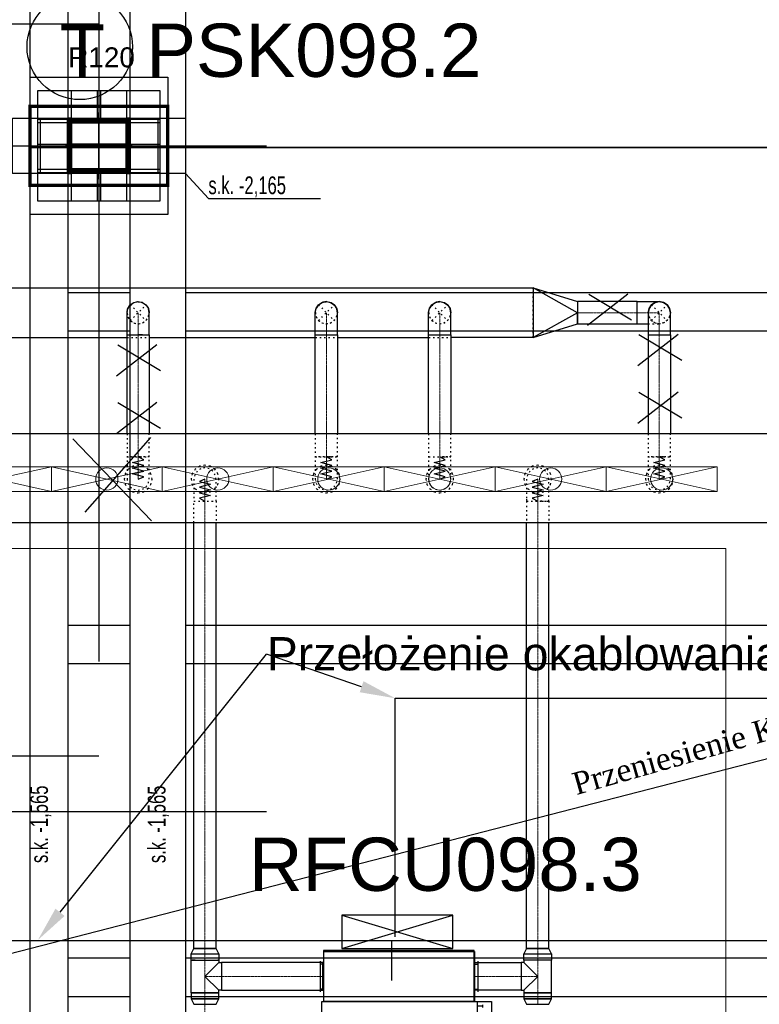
# Model space of a CAD drawing. Header units: centimetres. Extents: x -149939 to 48626, y -46000 to 152985.
# Tile 70 of 256: x -47254 to -40589, y 45261 to 54138. Entities that reach past the tile are written whole.
import ezdxf
from ezdxf import colors
from ezdxf.entities.mleader import LeaderData, LeaderLine
from ezdxf.math import Vec2, Vec3

# ---------------------------------------------------------------- set-up
doc = ezdxf.new("R2010")
doc.units = ezdxf.units.CM
doc.header["$LTSCALE"] = 50
doc.header["$PDMODE"] = 35
doc.header["$PDSIZE"] = 0.1
for name, pattern in [('CADVENT_CENTERLINE', [9.9, 7.4, -1, 0.5, -1]), ('CADVENT_HIDDEN', [0.8, 0.25, -0.55]), ('Kondygnacja  -0_5$0$HIDDEN', [9.525, 6.35, -3.175]), ('Kondygnacja  -0_5$0$HIDDEN2', [4.7625, 3.175, -1.5875]), ('Osie rzutów$0$DASHDOT2', [12.7, 6.35, -3.175, 0, -3.175])]:
    doc.linetypes.add(name, pattern=pattern)
doc.layers.get('0').update_dxf_attribs({"color": 8})
doc.layers.get('DEFPOINTS').update_dxf_attribs({"color": 8})
for name, color, linetype in [('01-103-Went PP_poziom-0_5$0$L_Nawiew', 7, 'Continuous'), ('bgde-nawiewDETAILS', 1, 'Continuous'), ('bgde-nawiewEXP', 7, 'Continuous'), ('bgde-nawiewHIDDEN', 250, 'Continuous'), ('bgde-wywiewSOL', 5, 'Continuous'), ('IS_zmiany 2024', 1, 'Continuous'), ('Kondygnacja  -0_5$0$ARCH_GK', 8, 'Continuous'), ('Kondygnacja  -0_5$0$ARCH_INFO_ODPORNOŚĆ OGNIOWA', 8, 'Continuous'), ('Kondygnacja  -0_5$0$ARCH_KONSTR_POWYŻEJ RZUTU', 8, 'Kondygnacja  -0_5$0$HIDDEN'), ('Kondygnacja  -0_5$0$ARCH_KONSTR_POWYŻEJ RZUTU_IST', 8, 'Kondygnacja  -0_5$0$HIDDEN2'), ('Kondygnacja  -0_5$0$ARCH_KONSTRUKCJA_NIEWIDOCZNA', 8, 'Continuous'), ('Kondygnacja  -0_5$0$ARCH_OKŁADZINA', 8, 'Continuous'), ('Kondygnacja  -0_5$0$ARCH_SŁUPY', 8, 'Continuous'), ('Osie rzutów$0$ARCH_INFO_OSIE_IST', 8, 'Osie rzutów$0$DASHDOT2'), ('Osie rzutów$0$ARCH_INFO_OSIE_OPISY_IST', 8, 'Continuous')]:
    doc.layers.add(name, color=color, linetype=linetype)
for name, color, linetype, lineweight in [('bgde-nawiewCEN', 7, 'Continuous', 13), ('bgde_nawiewnik', 11, 'Continuous', 5), ('Kondygnacja  -0_5$0$ARCH_INFO_WYMIARY', 8, 'Continuous', 9), ('RFCU', 6, 'Continuous', 30)]:
    doc.layers.add(name, color=color, linetype=linetype, lineweight=lineweight)
doc.styles.add('Arial', font='ARIAL.TTF')
doc.styles.add('Kondygnacja  -0_5$0$Arial', font='ARIAL.TTF')
doc.styles.add('Kondygnacja  -0_5$0$BIKTS', font='bikromsw.shx', dxfattribs={"width": 0.8})
doc.styles.add('Kondygnacja  -0_5$0$Romans', font='Romans.shx', dxfattribs={"width": 0.7})
doc.dimstyles.new('Kondygnacja  -0_5$0$Wymiary 1-100', dxfattribs={"dimtxt": 12, "dimasz": 10, "dimexe": 5, "dimexo": 0, "dimgap": 4, "dimtad": 1, "dimrnd": 0.5, "dimzin": 12, "dimdsep": 46, "dimtxsty": 'Kondygnacja  -0_5$0$Romans', "dimblk": 'Kondygnacja  -0_5$0$_Oblique', "dimcen": 10, "dimdle": 10, "dimclrt": 55, "dimazin": 0, "dimtfac": 1, "dimtmove": 1, "dimatfit": 3, "dimfxl": 8, "dimfxlon": 1, "dimtolj": 1, "dimtzin": 0, "dimarcsym": 0})
pattern_1 = [(45, (-1133.3117, -3177.9858), (-0.6735192, 0.6735192), [])]

# ---------------------------------------------------------------- blocks, each defined once
blk = doc.blocks.new('Osie rzutów')
at = {"layer": 'Osie rzutów$0$ARCH_INFO_OSIE_IST', "ltscale": 10}
for p, q in [((7460, 12510), (7460, 4623.26)), ((7460, 9770), (7460, 9830)), ((4436.04, 9800), (15156.54, 9800)), ((7490, 9800), (7430, 9800)), ((4436.04, 9200), (15156.54, 9200))]:
    blk.add_line(p, q, dxfattribs=at)
blk = doc.blocks.new('Kondygnacja  -0_5$0$_Oblique')
at = {"color": 0, "linetype": 'ByBlock', "lineweight": -2}
blk.add_line((-0.5, -0.5), (0.5, 0.5), dxfattribs=at)
blk = doc.blocks.new('*D147')
at = {"layer": 'DEFPOINTS', "color": 0}
for p in [(5845, 52950), (6165.9, 52950), (-62690, 50660)]:
    blk.add_point(p, dxfattribs=at)
at = {"layer": 'Kondygnacja  -0_5$0$ARCH_INFO_WYMIARY', "color": 0, "lineweight": -2}
for p, q in [((6157.9, 52950), (6170.9, 52950)), ((6165.9, 50650), (6165.9, 52960)), ((6157.9, 50660), (6170.9, 50660))]:
    blk.add_line(p, q, dxfattribs=at)
at = {"layer": 'Kondygnacja  -0_5$0$ARCH_INFO_WYMIARY', "color": 0, "linetype": 'ByBlock', "lineweight": -2, "xscale": 10, "yscale": 10, "zscale": 10}
for p, rotation in [((6165.9, 52950), 90), ((6165.9, 50660), 270)]:
    blk.add_blockref('Kondygnacja  -0_5$0$_Oblique', p, dxfattribs=dict(at, rotation=rotation))
at = {"layer": 'Kondygnacja  -0_5$0$ARCH_INFO_WYMIARY', "color": 55, "insert": (6155.9, 51805), "char_height": 12, "attachment_point": 5, "rotation": 90, "style": 'Kondygnacja  -0_5$0$Romans'}
blk.add_mtext('\\A1;2290', dxfattribs=at)
blk = doc.blocks.new('*D148')
at = {"layer": 'DEFPOINTS', "color": 0}
for p in [(-59190, 47690), (5862.4, 47690), (6190, 43700)]:
    blk.add_point(p, dxfattribs=at)
at = {"layer": 'Kondygnacja  -0_5$0$ARCH_INFO_WYMIARY', "color": 0, "lineweight": -2}
for p, q in [((5854.4, 47690), (5867.4, 47690)), ((5862.4, 43690), (5862.4, 47700)), ((5870.4, 43700), (5857.4, 43700))]:
    blk.add_line(p, q, dxfattribs=at)
at = {"layer": 'Kondygnacja  -0_5$0$ARCH_INFO_WYMIARY', "color": 0, "linetype": 'ByBlock', "lineweight": -2, "xscale": 10, "yscale": 10, "zscale": 10}
for p, rotation in [((5862.4, 47690), 90), ((5862.4, 43700), 270)]:
    blk.add_blockref('Kondygnacja  -0_5$0$_Oblique', p, dxfattribs=dict(at, rotation=rotation))
at = {"layer": 'Kondygnacja  -0_5$0$ARCH_INFO_WYMIARY', "color": 55, "insert": (5852.4, 45695), "char_height": 12, "attachment_point": 5, "rotation": 90, "style": 'Kondygnacja  -0_5$0$Romans'}
blk.add_mtext('\\A1;3990', dxfattribs=at)
blk = doc.blocks.new('Kondygnacja  -0_5$0$słup_prostokąt')
at = {"layer": 'Kondygnacja  -0_5$0$ARCH_SŁUPY', "lineweight": 40}
h = blk.add_hatch(dxfattribs=at)
h.set_pattern_fill('ANSI31', color=256, scale=0.3, style=0)
h.set_pattern_definition(pattern_1)
h.paths.add_polyline_path([(36, 34), (39, 34), (39, 84), (36, 84)])
h = blk.add_hatch(dxfattribs=at)
h.set_pattern_fill('ANSI31', color=256, scale=0.3, style=0)
h.set_pattern_definition(pattern_1)
h.paths.add_polyline_path([(89, 80), (89, 83), (39, 83), (39, 80)])
h = blk.add_hatch(dxfattribs=at)
h.set_pattern_fill('ANSI31', color=256, scale=0.3, style=0)
h.set_pattern_definition(pattern_1)
h.paths.add_polyline_path([(89, 34), (92, 34), (92, 84), (89, 84)])
h = blk.add_hatch(dxfattribs=at)
h.set_pattern_fill('ANSI31', color=256, scale=0.3, style=0)
h.set_pattern_definition(pattern_1)
h.paths.add_polyline_path([(89, 57.5), (89, 60.5), (39, 60.5), (39, 57.5)])
h = blk.add_hatch(dxfattribs=at)
h.set_pattern_fill('ANSI31', color=256, scale=0.3, style=0)
h.set_pattern_definition(pattern_1)
h.paths.add_polyline_path([(89, 35), (89, 38), (39, 38), (39, 35)])
at = {"layer": 'Kondygnacja  -0_5$0$ARCH_KONSTRUKCJA_NIEWIDOCZNA'}
blk.add_lwpolyline([(119, 109), (119, 9), (9, 9), (9, 109)], close=True, dxfattribs=at)
for points in [[(36, 109), (36, 84)], [(39, 109), (39, 84)], [(62.5, 109), (62.5, 83)], [(65.5, 109), (65.5, 83)], [(89, 109), (89, 84)], [(92, 109), (92, 84)], [(9, 83), (36, 83)], [(9, 80), (36, 80)], [(92, 83), (119, 83)], [(92, 80), (119, 80)], [(9, 60.5), (36, 60.5)], [(9, 57.5), (36, 57.5)], [(92, 60.5), (119, 60.5)], [(92, 57.5), (119, 57.5)], [(9, 38), (36, 38)], [(92, 38), (119, 38)], [(9, 35), (36, 35)], [(36, 34), (36, 9)], [(39, 34), (39, 9)], [(62.5, 35), (62.5, 9)], [(65.49, 35), (65.49, 9)], [(89, 34), (89, 9)], [(92, 35), (119, 35)], [(92, 34), (92, 9)]]:
    blk.add_lwpolyline(points, dxfattribs=at)
at = {"layer": 'Kondygnacja  -0_5$0$ARCH_OKŁADZINA'}
blk.add_lwpolyline([(2, 121), (126, 121), (126, -3), (2, -3)], close=True, dxfattribs=at)
at = {"layer": 'Kondygnacja  -0_5$0$ARCH_SŁUPY', "lineweight": 40}
for p, q in [((39, 60.5), (89, 60.5)), ((89, 57.5), (39, 57.5))]:
    blk.add_line(p, q, dxfattribs=at)
at = {"layer": 'Kondygnacja  -0_5$0$ARCH_SŁUPY', "lineweight": 30, "const_width": 3}
blk.add_lwpolyline([(2, 94.5), (126, 94.5), (126, 23.5), (2, 23.5)], close=True, dxfattribs=at)
at = {"layer": 'Kondygnacja  -0_5$0$ARCH_SŁUPY', "lineweight": 40}
for points in [[(36, 84), (39, 84), (39, 34), (36, 34)], [(89, 84), (92, 84), (92, 34), (89, 34)]]:
    blk.add_lwpolyline(points, close=True, dxfattribs=at)
for points in [[(89, 83), (39, 83)], [(39, 80), (89, 80)], [(89, 38), (39, 38)], [(39, 35), (89, 35)]]:
    blk.add_lwpolyline(points, dxfattribs=at)
blk = doc.blocks.new('Kondygnacja  -0_5$0$konstrukcja istniejąca -0.5')
at = {"layer": 'Kondygnacja  -0_5$0$ARCH_KONSTR_POWYŻEJ RZUTU_IST', "ltscale": 10}
for p, q in [((7432, 10975), (7432, 9825)), ((7432, 9775), (7432, 8625))]:
    blk.add_line(p, q, dxfattribs=at)
for points in [[(7488, 10975), (7488, 9825)], [(7538, 10975), (7538, 9825)], [(7538, 9775), (7382, 9775), (7382, 9825), (7538, 9825), (7538, 9775)], [(7488, 9775), (7488, 8625)], [(7538, 9775), (7538, 8625)], [(7432, 9367.89), (7488, 9367.89)], [(7538, 9367.89), (8582, 9367.89)], [(7488, 9332.89), (7432, 9332.89)], [(8582, 9332.89), (7538, 9332.89)], [(7432, 9067.89), (7488, 9067.89)], [(7538, 9067.89), (8582, 9067.89)], [(7488, 9032.89), (7432, 9032.89)], [(8582, 9032.89), (7538, 9032.89)]]:
    blk.add_lwpolyline(points, dxfattribs=at)
at = {"layer": 'Kondygnacja  -0_5$0$ARCH_KONSTR_POWYŻEJ RZUTU_IST', "ltscale": 10, "elevation": 0}
for points in [[(7407, 9825), (7407, 9775)], [(7513, 9825), (7513, 9775)], [(7432, 9667.89), (7488, 9667.89)], [(7538, 9667.89), (8582, 9667.89)], [(7488, 9632.89), (7432, 9632.89)], [(8582, 9632.89), (7538, 9632.89)]]:
    blk.add_lwpolyline(points, dxfattribs=at)
at = {"layer": 'Kondygnacja  -0_5$0$ARCH_KONSTR_POWYŻEJ RZUTU_IST'}
blk.add_lwpolyline([(7538, 9775), (7558.69, 9752.53), (7659.84, 9752.53)], dxfattribs=at)
at = {"layer": 'Kondygnacja  -0_5$0$ARCH_KONSTR_POWYŻEJ RZUTU_IST', "style": 'Kondygnacja  -0_5$0$BIKTS', "width": 0.7}
blk.add_text('s.k. -2,165', height=16, dxfattribs=at).set_placement((7558.69, 9756.46))
for p in [(7414.08, 9153.39), (7520.08, 9153.39)]:
    blk.add_text('s.k. -1,565', height=16, rotation=90, dxfattribs=at).set_placement(p)
blk = doc.blocks.new('A$C5B3E7367')
at = {"layer": '01-103-Went PP_poziom-0_5$0$L_Nawiew'}
h = blk.add_hatch(color=256, dxfattribs=at)
h.paths.add_polyline_path([(215, 704), (215, 674), (331.7, 674), (331.7, 612.1), (445.9, 689), (331.7, 765.9), (331.7, 704)])
h.paths.add_polyline_path([(48.3, 704), (48.3, 674), (215, 674), (215, 704)])
for p, q in [((215, 1525), (165, 1525)), ((165, 1525), (165, 1505)), ((215, 1400), (215, 1530)), ((545, 1530), (215, 1530)), ((215, 1530), (215, 1515)), ((545, 1400), (545, 1530)), ((165, 1505), (215, 1505)), ((243.8, 1452), (268.8, 1452)), ((256.2, 1452), (256.2, 1400)), ((326.2, 1452), (351.2, 1452)), ((338.8, 1452), (338.8, 1400)), ((408.8, 1452), (433.8, 1452)), ((421.2, 1452), (421.2, 1400)), ((491.2, 1452), (516.2, 1452)), ((503.8, 1452), (503.8, 1400)), ((0, 1378), (215, 1378)), ((0, 0), (0, 1378)), ((545, 1400), (215, 1400)), ((215, 1400), (215, 1378)), ((215, 1378), (215, 0)), ((545, 0), (545, 1400)), ((445.9, 689), (331.7, 765.9)), ((331.7, 704), (331.7, 765.9)), ((48.3, 704), (331.7, 704)), ((48.3, 704), (48.3, 674)), ((48.3, 674), (331.7, 674)), ((445.9, 689), (331.7, 612.1)), ((331.7, 612.1), (331.7, 674)), ((215, 0), (0, 0)), ((215, 0), (545, 0))]:
    blk.add_line(p, q, dxfattribs=at)
blk = doc.blocks.new('A$C53CA46B8')
at = {"layer": 'bgde-wywiewSOL'}
for p, q in [((200.4, 481.1), (-249.6, 481.1)), ((-249.6, 481.1), (-249.6, -878.9)), ((112.9, 511.1), (-162.1, 511.1)), ((-137.1, 481.1), (-137.1, 511.1)), ((87.9, 481.1), (87.9, 511.1)), ((200.4, 481.1), (200.4, -878.9)), ((200.4, -878.9), (-249.6, -878.9)), ((-137.1, -878.9), (-137.1, -908.9)), ((87.9, -878.9), (87.9, -908.9)), ((112.9, -908.9), (-162.1, -908.9))]:
    blk.add_line(p, q, dxfattribs=at)
at = {"layer": '01-103-Went PP_poziom-0_5$0$L_Nawiew'}
blk.add_blockref('A$C5B3E7367', (-794.6, -893.9), dxfattribs=at)
blk = doc.blocks.new('A$C066D7839')
at = {"layer": 'bgde_nawiewnik', "color": 7}
for p, q in [((-50, -11.15), (-50, 11.15)), ((-50, 11.15), (50, 11.15)), ((-50, -11.15), (50, 11.15)), ((50, -11.15), (-50, 11.15)), ((50, 11.15), (50, -11.15)), ((50, -11.15), (-50, -11.15))]:
    blk.add_line(p, q, dxfattribs=at)
blk.add_circle((0, 0), 10, dxfattribs=at)

msp = doc.modelspace()

# ---------------------------------------------------------------- linework, layer by layer
at = {"layer": 'bgde-nawiewCEN', "linetype": 'CADVENT_CENTERLINE', "ltscale": 0.06}
for p, q in [((-46186.383, 51295.952), (-46186.383, 51495.952)), ((-44490.031, 51295.952), (-44490.031, 51495.952)), ((-43468.407, 51295.952), (-43468.407, 51495.952)), ((-42226.9, 51495.952), (-41690.031, 51495.952)), ((-41690.031, 51495.952), (-41490.031, 51495.952)), ((-41490.031, 51295.952), (-41490.031, 51495.952)), ((-46186.383, 51295.952), (-46186.383, 50196.041)), ((-44490.031, 51295.952), (-44490.031, 50196.041)), ((-43468.407, 51295.952), (-43468.407, 50196.041)), ((-41490.031, 51295.952), (-41490.031, 50196.041)), ((-46186.383, 50196.041), (-46186.383, 50177.345)), ((-46186.383, 50177.345), (-46186.383, 50126.234)), ((-44490.031, 50196.041), (-44490.031, 50177.345)), ((-44490.031, 50177.345), (-44490.031, 50126.234)), ((-43468.407, 50196.041), (-43468.407, 50177.345)), ((-43468.407, 50177.345), (-43468.407, 50126.234)), ((-41490.031, 50196.041), (-41490.031, 50177.345)), ((-41490.031, 50177.345), (-41490.031, 50126.234)), ((-46186.383, 50126.234), (-46186.383, 50098.441)), ((-46186.383, 50098.441), (-46186.383, 50074.915)), ((-46186.383, 50074.915), (-46186.383, 50055.3)), ((-44490.031, 50126.234), (-44490.031, 50098.441)), ((-44490.031, 50098.441), (-44490.031, 50074.915)), ((-44490.031, 50074.915), (-44490.031, 50055.3)), ((-43468.407, 50126.234), (-43468.407, 50098.441)), ((-43468.407, 50098.441), (-43468.407, 50074.915)), ((-43468.407, 50074.915), (-43468.407, 50055.3)), ((-41490.031, 50126.234), (-41490.031, 50098.441)), ((-41490.031, 50098.441), (-41490.031, 50074.915)), ((-41490.031, 50074.915), (-41490.031, 50055.3)), ((-46186.383, 50055.3), (-46186.383, 50039.241)), ((-46186.383, 50039.241), (-46186.383, 50026.382)), ((-46186.383, 50026.382), (-46186.383, 50016.367)), ((-46186.383, 50016.367), (-46186.383, 50008.841)), ((-46186.383, 50008.841), (-46186.383, 50003.448)), ((-46186.383, 50003.448), (-46186.383, 49999.834)), ((-46186.383, 49999.834), (-46186.383, 49997.641)), ((-46186.383, 49997.641), (-46186.383, 49996.515)), ((-46186.383, 49996.515), (-46186.383, 49996.041)), ((-45583.864, 49995.567), (-45583.864, 49996.041)), ((-45583.864, 49994.441), (-45583.864, 49995.567)), ((-45583.864, 49992.248), (-45583.864, 49994.441)), ((-45583.864, 49988.634), (-45583.864, 49992.248)), ((-45583.864, 49983.241), (-45583.864, 49988.634)), ((-45583.864, 49975.715), (-45583.864, 49983.241)), ((-45583.864, 49965.7), (-45583.864, 49975.715)), ((-44490.031, 50055.3), (-44490.031, 50039.241)), ((-44490.031, 50039.241), (-44490.031, 50026.382)), ((-44490.031, 50026.382), (-44490.031, 50016.367)), ((-44490.031, 50016.367), (-44490.031, 50008.841)), ((-44490.031, 50008.841), (-44490.031, 50003.448)), ((-44490.031, 50003.448), (-44490.031, 49999.834)), ((-44490.031, 49999.834), (-44490.031, 49997.641)), ((-44490.031, 49997.641), (-44490.031, 49996.515)), ((-44490.031, 49996.515), (-44490.031, 49996.041)), ((-43468.407, 50055.3), (-43468.407, 50039.241)), ((-43468.407, 50039.241), (-43468.407, 50026.382)), ((-43468.407, 50026.382), (-43468.407, 50016.367)), ((-43468.407, 50016.367), (-43468.407, 50008.841)), ((-43468.407, 50008.841), (-43468.407, 50003.448)), ((-43468.407, 50003.448), (-43468.407, 49999.834)), ((-43468.407, 49999.834), (-43468.407, 49997.641)), ((-43468.407, 49997.641), (-43468.407, 49996.515)), ((-43468.407, 49996.515), (-43468.407, 49996.041)), ((-42585.602, 49995.635), (-42585.602, 49996.109)), ((-42585.602, 49994.509), (-42585.602, 49995.635)), ((-42585.602, 49992.317), (-42585.602, 49994.509)), ((-42585.602, 49988.702), (-42585.602, 49992.317)), ((-42585.602, 49983.309), (-42585.602, 49988.702)), ((-42585.602, 49975.783), (-42585.602, 49983.309)), ((-42585.602, 49965.768), (-42585.602, 49975.783)), ((-41490.031, 50055.3), (-41490.031, 50039.241)), ((-41490.031, 50039.241), (-41490.031, 50026.382)), ((-41490.031, 50026.382), (-41490.031, 50016.367)), ((-41490.031, 50016.367), (-41490.031, 50008.841)), ((-41490.031, 50008.841), (-41490.031, 50003.448)), ((-41490.031, 50003.448), (-41490.031, 49999.834)), ((-41490.031, 49999.834), (-41490.031, 49997.641)), ((-41490.031, 49997.641), (-41490.031, 49996.515)), ((-41490.031, 49996.515), (-41490.031, 49996.041)), ((-45583.864, 49952.841), (-45583.864, 49965.7)), ((-45583.864, 49936.782), (-45583.864, 49952.841)), ((-45583.864, 49917.167), (-45583.864, 49936.782)), ((-45583.864, 49893.641), (-45583.864, 49917.167)), ((-45583.864, 49865.848), (-45583.864, 49893.641)), ((-42585.602, 49952.909), (-42585.602, 49965.768)), ((-42585.602, 49936.85), (-42585.602, 49952.909)), ((-42585.602, 49917.235), (-42585.602, 49936.85)), ((-42585.602, 49893.709), (-42585.602, 49917.235)), ((-42585.602, 49865.917), (-42585.602, 49893.709)), ((-45583.864, 49814.737), (-45583.864, 49865.848)), ((-45583.864, 49796.041), (-45583.864, 49814.737)), ((-42585.602, 49814.806), (-42585.602, 49865.917)), ((-42585.602, 49796.109), (-42585.602, 49814.806)), ((-45583.864, 45762.826), (-45583.864, 49796.041)), ((-42585.602, 45762.826), (-42585.602, 49796.109)), ((-45583.864, 45659.826), (-45583.864, 45762.826)), ((-42585.602, 45659.826), (-42585.602, 45762.826)), ((-45583.864, 45659.826), (-45583.864, 45511.826)), ((-42585.602, 45659.826), (-42585.602, 45511.826)), ((-45583.864, 45511.826), (-45583.864, 45363.826)), ((-45433.864, 45511.826), (-45583.864, 45511.826)), ((-45433.864, 45511.826), (-44521.109, 45511.826)), ((-44517.109, 45511.826), (-44521.109, 45511.826)), ((-43157.109, 45511.826), (-43153.109, 45511.826)), ((-42735.602, 45511.826), (-43153.109, 45511.826)), ((-42735.602, 45511.826), (-42585.602, 45511.826)), ((-42585.602, 45511.826), (-42585.602, 45363.826)), ((-45583.864, 45363.826), (-45583.864, 45260.826)), ((-42585.602, 45363.826), (-42585.602, 45260.826)), ((-45583.864, 45260.826), (-45583.864, 44203.959))]:
    msp.add_line(p, q, dxfattribs=at)
at = {"layer": 'bgde-nawiewDETAILS', "linetype": 'CADVENT_HIDDEN'}
for p, q in [((-46257.094, 51425.241), (-46115.673, 51566.663)), ((-46257.094, 51566.663), (-46115.673, 51425.241)), ((-44560.742, 51425.241), (-44419.321, 51566.663)), ((-44560.742, 51566.663), (-44419.321, 51425.241)), ((-43539.118, 51425.241), (-43397.697, 51566.663)), ((-43539.118, 51566.663), (-43397.697, 51425.241)), ((-41560.742, 51425.241), (-41419.321, 51566.663)), ((-41560.742, 51566.663), (-41419.321, 51425.241))]:
    msp.add_line(p, q, dxfattribs=at)
at = {"layer": 'bgde-nawiewEXP', "linetype": 'Continuous'}
for points in [[(-51789.989, 51270.952), (-51789.989, 51720.952), (-42626.9, 51720.952), (-42226.9, 51595.952), (-42226.9, 51495.952), (-42626.9, 51720.952), (-42626.9, 51270.952), (-42226.9, 51395.952), (-42226.9, 51495.952), (-42626.9, 51270.952), (-43368.407, 51270.952)], [(-46278.771, 51534.22), (-46257.094, 51566.663), (-46224.652, 51588.34), (-46228.615, 51585.692)], [(-46278.771, 51534.22), (-46257.094, 51566.663), (-46233.564, 51582.385)], [(-46253.22, 51568.267), (-46230.806, 51585.543), (-46193.14, 51595.724), (-46188.412, 51595.112)], [(-46224.652, 51588.34), (-46186.383, 51595.952), (-46158.628, 51590.431)], [(-46224.652, 51588.34), (-46186.383, 51595.952), (-46148.115, 51588.34), (-46152.79, 51589.27)], [(-46182.51, 51594.347), (-46154.444, 51590.714), (-46120.612, 51571.279), (-46117.702, 51567.503)], [(-46148.115, 51588.34), (-46115.673, 51566.663), (-46099.95, 51543.133)], [(-46148.115, 51588.34), (-46115.673, 51566.663), (-46093.995, 51534.22), (-46086.383, 51495.952)], [(-44560.742, 51566.663), (-44528.3, 51588.34), (-44490.031, 51595.952), (-44521.968, 51589.599)], [(-44560.742, 51566.663), (-44528.3, 51588.34), (-44525.743, 51588.848)], [(-44559.577, 51567.145), (-44558.049, 51569.257), (-44524.819, 51589.706), (-44492.667, 51594.86)], [(-44490.031, 51595.952), (-44451.763, 51588.34), (-44449.596, 51586.892)], [(-44490.031, 51595.952), (-44451.763, 51588.34), (-44419.321, 51566.663), (-44446.395, 51584.753)], [(-44488.867, 51595.47), (-44486.293, 51595.882), (-44448.336, 51586.845), (-44421.956, 51567.754)], [(-43539.118, 51566.663), (-43506.676, 51588.34), (-43468.407, 51595.952), (-43501.247, 51589.42)], [(-43539.118, 51566.663), (-43506.676, 51588.34), (-43504.528, 51588.767)], [(-43538.131, 51567.072), (-43536.858, 51568.853), (-43503.749, 51589.499), (-43470.72, 51594.994)], [(-43468.407, 51595.952), (-43430.139, 51588.34), (-43428.318, 51587.123)], [(-43468.407, 51595.952), (-43430.139, 51588.34), (-43397.697, 51566.663), (-43425.537, 51585.265)], [(-43467.42, 51595.543), (-43465.26, 51595.902), (-43427.25, 51587.09), (-43400.009, 51567.621)], [(-41690.031, 51395.952), (-41690.031, 51595.952), (-41490.031, 51595.952), (-41528.3, 51588.34), (-41560.742, 51566.663), (-41582.419, 51534.22), (-41590.031, 51495.952), (-41590.031, 50403.941)], [(-41590.031, 51295.952), (-41390.031, 51295.952), (-41390.031, 51495.952), (-41397.643, 51534.22), (-41419.321, 51566.663), (-41451.763, 51588.34), (-41490.031, 51595.952), (-41528.3, 51588.34), (-41560.742, 51566.663), (-41582.419, 51534.22), (-41590.031, 51495.952), (-41582.419, 51534.22), (-41560.742, 51566.663), (-41528.3, 51588.34), (-41490.031, 51595.952), (-41451.763, 51588.34), (-41419.321, 51566.663), (-41397.643, 51534.22), (-41390.031, 51495.952), (-41397.643, 51534.22), (-41419.321, 51566.663), (-41451.763, 51588.34), (-41490.031, 51595.952)], [(-46286.383, 50403.941), (-46286.383, 51295.952), (-46086.383, 51295.952), (-46086.383, 51495.952), (-46093.995, 51534.22), (-46096.644, 51538.184)], [(-46286.383, 51495.952), (-46278.771, 51534.22), (-46279.701, 51529.545)], [(-46286.383, 51295.952), (-46286.383, 51495.952), (-46280.862, 51523.708)], [(-46284.779, 51499.826), (-46281.146, 51527.891), (-46261.71, 51561.724), (-46257.934, 51564.634)], [(-46114.068, 51562.789), (-46096.792, 51540.375), (-46086.612, 51502.708), (-46087.224, 51497.981)], [(-44590.031, 51495.952), (-44582.419, 51534.22), (-44560.742, 51566.663), (-44578.833, 51539.588)], [(-44590.031, 51295.952), (-44590.031, 51495.952), (-44582.419, 51534.22), (-44580.971, 51536.388)], [(-44590.031, 51295.952), (-44390.031, 51295.952), (-44390.031, 51495.952), (-44396.384, 51527.889)], [(-44589.961, 51499.69), (-44580.924, 51537.647), (-44561.834, 51564.027)], [(-44589.961, 51499.69), (-44589.549, 51497.117)], [(-44419.321, 51566.663), (-44397.643, 51534.22), (-44397.135, 51531.664)], [(-44419.321, 51566.663), (-44397.643, 51534.22), (-44390.031, 51495.952)], [(-44418.838, 51565.498), (-44416.727, 51563.97), (-44396.277, 51530.74), (-44391.123, 51498.588)], [(-43568.407, 51495.952), (-43560.795, 51534.22), (-43539.118, 51566.663), (-43557.72, 51538.823)], [(-43568.407, 51295.952), (-43568.407, 51495.952), (-43560.795, 51534.22), (-43559.579, 51536.041)], [(-43568.407, 51295.952), (-43368.407, 51295.952), (-43368.407, 51495.952), (-43374.94, 51528.792)], [(-43568.358, 51499.099), (-43559.545, 51537.109), (-43540.076, 51564.35)], [(-43568.358, 51499.099), (-43567.998, 51496.939)], [(-43397.697, 51566.663), (-43376.019, 51534.22), (-43375.592, 51532.073)], [(-43397.697, 51566.663), (-43376.019, 51534.22), (-43368.407, 51495.952)], [(-43397.288, 51565.675), (-43395.506, 51564.402), (-43374.861, 51531.294), (-43369.365, 51498.265)], [(-41690.031, 51395.952), (-41590.031, 51395.952)], [(-48490.031, 51270.952), (-46286.383, 51270.952)], [(-46286.383, 51295.952), (-46148.115, 51295.952)], [(-46148.115, 51295.952), (-46186.383, 51295.952)], [(-46148.115, 51295.952), (-46086.383, 51295.952), (-46086.383, 50403.941)], [(-46086.383, 51270.952), (-44590.031, 51270.952)], [(-44590.031, 50403.941), (-44590.031, 51295.952), (-44390.031, 51295.952), (-44390.031, 50403.941)], [(-44390.031, 51270.952), (-43568.407, 51270.952)], [(-43568.407, 50403.941), (-43568.407, 51295.952), (-43368.407, 51295.952), (-43368.407, 50403.941)], [(-41590.031, 51295.952), (-41390.031, 51295.952), (-41390.031, 50403.941)], [(-45708.864, 45714.669), (-45458.864, 45714.669), (-45483.864, 45762.826), (-45483.864, 45762.826), (-45683.864, 45762.826), (-45683.864, 49603.941)], [(-45708.864, 45714.669), (-45683.864, 45762.826), (-45483.864, 45762.826), (-45483.864, 49603.941)], [(-42685.602, 45762.826), (-42485.602, 45762.826), (-42485.602, 49603.941)], [(-42685.602, 45762.826), (-42685.602, 49603.941)], [(-45708.864, 45659.826), (-45708.864, 45714.669), (-45458.864, 45714.669), (-45458.864, 45659.826), (-45468.38, 45659.826)], [(-45708.864, 45363.826), (-45708.864, 45659.826), (-45672.253, 45659.826), (-45672.253, 45659.826), (-45458.864, 45659.826), (-45458.864, 45636.826)], [(-45708.864, 45659.826), (-45672.253, 45659.826)], [(-45708.864, 45363.826), (-45458.864, 45363.826), (-45458.864, 45386.826), (-45583.864, 45511.826), (-45458.864, 45636.826), (-45433.864, 45636.826), (-45433.864, 45386.826), (-45458.864, 45386.826)], [(-45672.253, 45659.826), (-45699.349, 45659.826)], [(-45672.253, 45659.826), (-45458.864, 45659.826)], [(-44521.109, 45386.826), (-44521.109, 45636.826), (-44517.109, 45636.826)], [(-43157.109, 45386.826), (-43153.109, 45386.826), (-43153.109, 45636.826), (-43157.109, 45636.826)], [(-42710.602, 45386.826), (-42585.602, 45511.826), (-42710.602, 45636.826)], [(-44521.109, 45386.826), (-44517.109, 45386.826)]]:
    msp.add_lwpolyline(points, dxfattribs=at)
for points in [[(-42226.899, 51425.241), (-42226.899, 51395.952), (-41690.031, 51395.952), (-41690.031, 51595.952), (-42226.899, 51595.952), (-42226.899, 51457.684)], [(-55706.071, 49603.941), (-19380.813, 49603.941), (-19380.813, 50403.941), (-19370.813, 50403.941), (-19370.813, 49603.941), (-19380.813, 49603.941), (-19380.813, 50403.941), (-55706.071, 50403.941)], [(-44517.109, 45736.826), (-43157.109, 45736.826), (-43157.109, 45746.826), (-44517.109, 45746.826)], [(-44517.109, 45286.826), (-43157.109, 45286.826), (-43157.109, 45736.826), (-44517.109, 45736.826)], [(-42710.602, 45714.669), (-42460.602, 45714.669), (-42485.602, 45762.826), (-42685.602, 45762.826)], [(-45433.864, 45386.826), (-44521.109, 45386.826), (-44521.109, 45636.826), (-45433.864, 45636.826), (-45433.864, 45396.341)], [(-43153.109, 45386.826), (-43153.109, 45636.826), (-42735.602, 45636.826), (-42735.602, 45386.826)], [(-42735.602, 45386.826), (-42710.602, 45386.826), (-42710.602, 45363.826), (-42460.602, 45363.826), (-42460.602, 45659.826), (-42710.602, 45659.826), (-42710.602, 45714.669), (-42460.602, 45714.669), (-42460.602, 45659.826), (-42710.602, 45659.826), (-42710.602, 45636.826), (-42735.602, 45636.826), (-42735.602, 45396.341)], [(-45708.864, 45308.983), (-45458.864, 45308.983), (-45458.864, 45363.826), (-45708.864, 45363.826)], [(-42710.602, 45308.983), (-42460.602, 45308.983), (-42460.602, 45363.826), (-42710.602, 45363.826)], [(-45708.864, 45308.983), (-45683.864, 45260.826), (-45483.864, 45260.826), (-45458.864, 45308.983), (-45699.349, 45308.983)], [(-42710.602, 45308.983), (-42685.602, 45260.826), (-42485.602, 45260.826), (-42460.602, 45308.983), (-42701.087, 45308.983)]]:
    msp.add_lwpolyline(points, close=True, dxfattribs=at)
at = {"layer": 'bgde-nawiewHIDDEN', "linetype": 'CADVENT_HIDDEN'}
for points in [[(-42626.9, 51270.952), (-42626.9, 51720.952)], [(-46233.564, 51582.385), (-46228.615, 51585.692)], [(-46188.412, 51595.112), (-46182.51, 51594.347)], [(-46158.628, 51590.431), (-46152.79, 51589.27)], [(-44525.743, 51588.848), (-44521.968, 51589.599)], [(-44492.667, 51594.86), (-44488.867, 51595.47)], [(-44449.596, 51586.892), (-44446.395, 51584.753)], [(-43504.528, 51588.767), (-43501.247, 51589.42)], [(-43470.72, 51594.994), (-43467.42, 51595.543)], [(-43428.318, 51587.123), (-43425.537, 51585.265)], [(-46286.383, 51495.952), (-46278.771, 51457.684), (-46257.094, 51425.241), (-46224.652, 51403.564), (-46186.383, 51395.952), (-46148.115, 51403.564), (-46115.673, 51425.241), (-46093.995, 51457.684), (-46086.383, 51495.952)], [(-46286.155, 51489.196), (-46284.779, 51499.826)], [(-46286.155, 51489.196), (-46275.975, 51451.529), (-46252.155, 51420.625), (-46218.322, 51401.19), (-46179.627, 51396.181), (-46141.96, 51406.361), (-46111.057, 51430.18), (-46091.621, 51464.013), (-46087.224, 51497.981)], [(-46280.862, 51523.708), (-46279.701, 51529.545)], [(-46257.934, 51564.634), (-46253.22, 51568.267)], [(-46117.702, 51567.503), (-46114.068, 51562.789)], [(-46099.95, 51543.133), (-46096.644, 51538.184)], [(-44590.031, 51495.952), (-44582.419, 51457.684), (-44560.742, 51425.241), (-44528.3, 51403.564), (-44490.031, 51395.952), (-44451.763, 51403.564)], [(-44589.549, 51497.117), (-44583.785, 51461.164), (-44563.336, 51427.934), (-44531.727, 51405.059), (-44493.77, 51396.022), (-44455.244, 51402.198), (-44422.014, 51422.647), (-44399.139, 51454.257), (-44390.101, 51492.214), (-44391.123, 51498.588)], [(-44580.971, 51536.388), (-44578.833, 51539.588)], [(-44561.834, 51564.027), (-44559.577, 51567.145)], [(-44451.763, 51403.564), (-44419.321, 51425.241), (-44397.643, 51457.684), (-44390.031, 51495.952)], [(-44421.956, 51567.754), (-44418.838, 51565.498)], [(-44397.135, 51531.664), (-44396.384, 51527.889)], [(-43568.407, 51495.952), (-43560.795, 51457.684), (-43539.118, 51425.241), (-43506.676, 51403.564), (-43468.407, 51395.952), (-43430.139, 51403.564)], [(-43567.998, 51496.939), (-43561.954, 51460.61), (-43541.308, 51427.502), (-43509.564, 51404.814), (-43471.555, 51396.002), (-43433.066, 51402.405), (-43399.957, 51423.051), (-43377.27, 51454.795), (-43368.457, 51492.805), (-43369.365, 51498.265)], [(-43559.579, 51536.041), (-43557.72, 51538.823)], [(-43540.076, 51564.35), (-43538.131, 51567.072)], [(-43430.139, 51403.564), (-43397.697, 51425.241), (-43376.019, 51457.684), (-43368.407, 51495.952)], [(-43400.009, 51567.621), (-43397.288, 51565.675)], [(-43375.592, 51532.073), (-43374.94, 51528.792)], [(-41590.031, 51395.952), (-41490.031, 51395.952), (-41528.3, 51403.564), (-41560.742, 51425.241), (-41582.419, 51457.684), (-41590.031, 51495.952), (-41582.419, 51457.684), (-41560.742, 51425.241), (-41528.3, 51403.564), (-41490.031, 51395.952), (-41451.763, 51403.564), (-41419.321, 51425.241), (-41397.643, 51457.684), (-41390.031, 51495.952), (-41397.643, 51457.684), (-41419.321, 51425.241), (-41451.763, 51403.564), (-41490.031, 51395.952)], [(-44451.763, 51403.564), (-44454.319, 51403.056)], [(-43430.139, 51403.564), (-43432.287, 51403.137)], [(-46286.383, 51270.952), (-46086.383, 51270.952)], [(-44590.031, 51270.952), (-44390.031, 51270.952)], [(-43568.407, 51270.952), (-43368.407, 51270.952)], [(-46286.383, 50403.941), (-46286.383, 49996.041), (-46278.771, 49957.773), (-46257.094, 49925.33), (-46224.652, 49903.653), (-46186.383, 49896.041), (-46148.115, 49903.653), (-46115.673, 49925.33), (-46093.995, 49957.773), (-46086.383, 49996.041), (-46086.383, 50196.041), (-46286.383, 50196.041), (-46286.383, 50196.041), (-46086.383, 50196.041), (-46086.383, 50403.941)], [(-44590.031, 50403.941), (-44590.031, 49996.041), (-44582.419, 49957.773), (-44560.742, 49925.33), (-44528.3, 49903.653), (-44490.031, 49896.041), (-44451.763, 49903.653), (-44419.321, 49925.33), (-44397.643, 49957.773), (-44390.031, 49996.041), (-44390.031, 50196.041), (-44590.031, 50196.041), (-44590.031, 50196.041), (-44451.763, 50196.041)], [(-44451.763, 50196.041), (-44390.031, 50196.041), (-44390.031, 50403.941)], [(-43568.407, 50403.941), (-43568.407, 49996.041), (-43560.795, 49957.773), (-43539.118, 49925.33), (-43506.676, 49903.653), (-43468.407, 49896.041), (-43430.139, 49903.653), (-43397.697, 49925.33), (-43376.019, 49957.773), (-43368.407, 49996.041), (-43368.407, 50196.041), (-43397.697, 50196.041), (-43397.697, 50196.041), (-43430.139, 50196.041)], [(-43568.407, 50196.041), (-43376.019, 50196.041), (-43376.019, 50196.041), (-43368.407, 50196.041), (-43368.407, 50403.941)], [(-41590.031, 50403.941), (-41590.031, 49996.041), (-41582.419, 49957.773), (-41560.742, 49925.33), (-41528.3, 49903.653), (-41490.031, 49896.041), (-41451.763, 49903.653), (-41419.321, 49925.33), (-41397.643, 49957.773), (-41390.031, 49996.041), (-41390.031, 50196.041), (-41590.031, 50196.041), (-41590.031, 50196.041), (-41451.763, 50196.041)], [(-41451.763, 50196.041), (-41390.031, 50196.041), (-41390.031, 50403.941)], [(-44451.763, 50196.041), (-44490.031, 50196.041)], [(-43568.407, 50196.041), (-43430.139, 50196.041)], [(-43430.139, 50196.041), (-43468.407, 50196.041)], [(-43430.139, 50196.041), (-43397.697, 50196.041)], [(-41451.763, 50196.041), (-41490.031, 50196.041)], [(-45683.864, 49603.941), (-45683.864, 49796.041), (-45483.864, 49796.041), (-45483.864, 49996.041), (-45491.476, 50034.309), (-45513.154, 50066.752), (-45545.596, 50088.429), (-45583.864, 50096.041), (-45622.133, 50088.429), (-45654.575, 50066.752), (-45676.252, 50034.309), (-45683.864, 49996.041), (-45683.864, 49796.041), (-45483.864, 49796.041), (-45483.864, 49603.941)], [(-42685.602, 49796.109), (-42547.333, 49796.109)], [(-42685.602, 49796.109), (-42685.602, 49603.941)], [(-42547.333, 49796.109), (-42585.602, 49796.109)], [(-42547.333, 49796.109), (-42493.214, 49796.109), (-42493.214, 49796.109), (-42485.602, 49796.109), (-42485.602, 49603.941)], [(-44517.109, 45386.826), (-44517.109, 45636.826)], [(-43157.109, 45386.826), (-43157.109, 45636.826)]]:
    msp.add_lwpolyline(points, dxfattribs=at)
at = {"layer": 'bgde-nawiewHIDDEN'}
for points in [[(-46186.383, 49996.041), (-46136.383, 50017.339), (-46236.383, 50042.701), (-46136.383, 50067.921), (-46236.383, 50093.206), (-46136.383, 50118.741), (-46236.383, 50144.1), (-46136.383, 50169.559), (-46186.383, 50196.041)], [(-44490.031, 49996.041), (-44440.031, 50017.339), (-44540.031, 50042.701), (-44440.031, 50067.921), (-44540.031, 50093.206), (-44440.031, 50118.741), (-44540.031, 50144.1), (-44440.031, 50169.559), (-44490.031, 50196.041)], [(-43468.407, 49996.041), (-43418.407, 50017.339), (-43518.407, 50042.701), (-43418.407, 50067.921), (-43518.407, 50093.206), (-43418.407, 50118.741), (-43518.407, 50144.1), (-43418.407, 50169.559), (-43468.407, 50196.041)], [(-41490.031, 49996.041), (-41440.031, 50017.339), (-41540.031, 50042.701), (-41440.031, 50067.921), (-41540.031, 50093.206), (-41440.031, 50118.741), (-41540.031, 50144.1), (-41440.031, 50169.559), (-41490.031, 50196.041)], [(-45583.864, 49996.041), (-45633.864, 49974.743), (-45533.864, 49949.382), (-45633.864, 49924.161), (-45533.864, 49898.876), (-45633.864, 49873.341), (-45533.864, 49847.982), (-45633.864, 49822.523), (-45583.864, 49796.041)], [(-42585.602, 49996.109), (-42635.602, 49974.812), (-42535.602, 49949.45), (-42635.602, 49924.229), (-42535.602, 49898.945), (-42635.602, 49873.409), (-42535.602, 49848.05), (-42635.602, 49822.592), (-42585.602, 49796.109)]]:
    msp.add_lwpolyline(points, dxfattribs=at)
at = {"layer": 'bgde-nawiewHIDDEN', "linetype": 'CADVENT_HIDDEN'}
for points in [[(-46311.383, 49996.041), (-46301.868, 49948.206), (-46274.772, 49907.653), (-46234.219, 49880.556), (-46186.383, 49871.041), (-46138.548, 49880.556), (-46097.995, 49907.653), (-46070.898, 49948.206), (-46061.383, 49996.041), (-46070.898, 50043.877), (-46097.995, 50084.429), (-46138.548, 50111.526), (-46186.383, 50121.041), (-46234.219, 50111.526), (-46274.772, 50084.429), (-46301.868, 50043.877)], [(-46311.383, 49996.041), (-46301.868, 49948.206), (-46274.772, 49907.653), (-46234.219, 49880.556), (-46186.383, 49871.041), (-46138.548, 49880.556), (-46097.995, 49907.653), (-46070.898, 49948.206), (-46061.383, 49996.041), (-46070.898, 50043.877), (-46097.995, 50084.429), (-46138.548, 50111.526), (-46186.383, 50121.041), (-46234.219, 50111.526), (-46274.772, 50084.429), (-46301.868, 50043.877)], [(-45708.864, 49996.041), (-45699.349, 49948.206), (-45672.253, 49907.653), (-45631.7, 49880.556), (-45583.864, 49871.041), (-45536.029, 49880.556), (-45495.476, 49907.653), (-45468.38, 49948.206), (-45458.864, 49996.041), (-45468.38, 50043.877), (-45495.476, 50084.429), (-45536.029, 50111.526), (-45583.864, 50121.041), (-45631.7, 50111.526), (-45672.253, 50084.429), (-45699.349, 50043.877)], [(-45708.864, 49996.041), (-45699.349, 49948.206), (-45672.253, 49907.653), (-45631.7, 49880.556), (-45583.864, 49871.041), (-45536.029, 49880.556), (-45495.476, 49907.653), (-45468.38, 49948.206), (-45458.864, 49996.041), (-45468.38, 50043.877), (-45495.476, 50084.429), (-45536.029, 50111.526), (-45583.864, 50121.041), (-45631.7, 50111.526), (-45672.253, 50084.429), (-45699.349, 50043.877)], [(-44615.031, 49996.041), (-44605.516, 49948.206), (-44578.42, 49907.653), (-44537.867, 49880.556), (-44490.031, 49871.041), (-44442.196, 49880.556), (-44401.643, 49907.653), (-44374.546, 49948.206), (-44365.031, 49996.041), (-44374.546, 50043.877), (-44401.643, 50084.429), (-44442.196, 50111.526), (-44490.031, 50121.041), (-44537.867, 50111.526), (-44578.42, 50084.429), (-44605.516, 50043.877)], [(-44615.031, 49996.041), (-44605.516, 49948.206), (-44578.42, 49907.653), (-44537.867, 49880.556), (-44490.031, 49871.041), (-44442.196, 49880.556), (-44401.643, 49907.653), (-44374.546, 49948.206), (-44365.031, 49996.041), (-44374.546, 50043.877), (-44401.643, 50084.429), (-44442.196, 50111.526), (-44490.031, 50121.041), (-44537.867, 50111.526), (-44578.42, 50084.429), (-44605.516, 50043.877)], [(-43593.407, 49996.041), (-43583.892, 49948.206), (-43556.796, 49907.653), (-43516.243, 49880.556), (-43468.407, 49871.041), (-43420.572, 49880.556), (-43380.019, 49907.653), (-43352.922, 49948.206), (-43343.407, 49996.041), (-43352.922, 50043.877), (-43380.019, 50084.429), (-43420.572, 50111.526), (-43468.407, 50121.041), (-43516.243, 50111.526), (-43556.796, 50084.429), (-43583.892, 50043.877)], [(-43593.407, 49996.041), (-43583.892, 49948.206), (-43556.796, 49907.653), (-43516.243, 49880.556), (-43468.407, 49871.041), (-43420.572, 49880.556), (-43380.019, 49907.653), (-43352.922, 49948.206), (-43343.407, 49996.041), (-43352.922, 50043.877), (-43380.019, 50084.429), (-43420.572, 50111.526), (-43468.407, 50121.041), (-43516.243, 50111.526), (-43556.796, 50084.429), (-43583.892, 50043.877)], [(-42710.602, 49996.109), (-42701.087, 49948.274), (-42673.99, 49907.721), (-42633.437, 49880.624), (-42585.602, 49871.109), (-42537.766, 49880.624), (-42497.213, 49907.721), (-42470.117, 49948.274), (-42460.602, 49996.109), (-42470.117, 50043.945), (-42497.213, 50084.498), (-42537.766, 50111.594), (-42585.602, 50121.109), (-42633.437, 50111.594), (-42673.99, 50084.498), (-42701.087, 50043.945)], [(-42710.602, 49996.109), (-42701.087, 49948.274), (-42673.99, 49907.721), (-42633.437, 49880.624), (-42585.602, 49871.109), (-42537.766, 49880.624), (-42497.213, 49907.721), (-42470.117, 49948.274), (-42460.602, 49996.109), (-42470.117, 50043.945), (-42497.213, 50084.498), (-42537.766, 50111.594), (-42585.602, 50121.109), (-42633.437, 50111.594), (-42673.99, 50084.498), (-42701.087, 50043.945)], [(-42685.602, 49796.109), (-42493.214, 49796.109), (-42493.214, 49796.109), (-42485.602, 49796.109), (-42485.602, 49996.109), (-42493.214, 50034.378), (-42514.891, 50066.82), (-42547.333, 50088.497), (-42585.602, 50096.109), (-42623.87, 50088.497), (-42656.312, 50066.82), (-42677.99, 50034.378), (-42685.602, 49996.109), (-42685.602, 49814.806)], [(-41615.031, 49996.041), (-41605.516, 49948.206), (-41578.42, 49907.653), (-41537.867, 49880.556), (-41490.031, 49871.041), (-41442.196, 49880.556), (-41401.643, 49907.653), (-41374.546, 49948.206), (-41365.031, 49996.041), (-41374.546, 50043.877), (-41401.643, 50084.429), (-41442.196, 50111.526), (-41490.031, 50121.041), (-41537.867, 50111.526), (-41578.42, 50084.429), (-41605.516, 50043.877)], [(-41615.031, 49996.041), (-41605.516, 49948.206), (-41578.42, 49907.653), (-41537.867, 49880.556), (-41490.031, 49871.041), (-41442.196, 49880.556), (-41401.643, 49907.653), (-41374.546, 49948.206), (-41365.031, 49996.041), (-41374.546, 50043.877), (-41401.643, 50084.429), (-41442.196, 50111.526), (-41490.031, 50121.041), (-41537.867, 50111.526), (-41578.42, 50084.429), (-41605.516, 50043.877)]]:
    msp.add_lwpolyline(points, close=True, dxfattribs=at)
at = {"layer": 'IS_zmiany 2024', "color": 30}
for p, q in [((-87900, 54099.952), (-46540, 54099.952)), ((-87900, 47499.539), (-46540, 47499.539))]:
    msp.add_line(p, q, dxfattribs=at)
at = {"layer": 'IS_zmiany 2024'}
for p, q in [((-42136.263, 51382.433), (-41773.233, 51664.939)), ((-42126.263, 51662.433), (-41740.868, 51430.118)), ((-41683.648, 51019.749), (-41320.618, 51302.254)), ((-41673.648, 51299.749), (-41288.253, 51067.433)), ((-46380, 50926.108), (-46016.97, 51208.613)), ((-46370, 51206.108), (-45984.605, 50973.792)), ((-41683.648, 50499.901), (-41320.618, 50782.406)), ((-41673.648, 50779.901), (-41288.253, 50547.585)), ((-46380, 50406.26), (-46016.97, 50688.765)), ((-46370, 50686.26), (-45984.605, 50453.944)), ((-46064.52, 49618.235), (-46774.52, 50357.879)), ((-46664.52, 49698.235), (-46070.903, 50371.755)), ((-49426.621, 45179.152, 2865), (-37210.665, 48329.138))]:
    msp.add_line(p, q, dxfattribs=at)
at = {"layer": 'IS_zmiany 2024', "color": 30, "lineweight": 30}
for points in [[(-47160, 65000), (-22185, 65000), (-22185, 52985), (-47160, 52985)], [(-47160, 52985), (-22185, 52985), (-22185, 40645), (-47160, 40645)]]:
    msp.add_lwpolyline(points, close=True, dxfattribs=at)
at = {"layer": 'Kondygnacja  -0_5$0$ARCH_GK', "linetype": 'Continuous'}
for p, q in [((-47160, 52950), (-47160, 53050)), ((-45920, 53050), (-45920, 52950))]:
    msp.add_line(p, q, dxfattribs=at)
at = {"layer": 'RFCU', "color": 94, "lineweight": 15}
for p, q in [((-55110, 49370), (-40890, 49370)), ((-40890, 49370), (-40890, 44040))]:
    msp.add_line(p, q, dxfattribs=at)
at = {"layer": 'RFCU', "color": 94}
for p, q in [((-43870, 45870), (-43870, 48020)), ((-43870, 48020), (-37970, 48020))]:
    msp.add_line(p, q, dxfattribs=at)
at = {"layer": 'RFCU'}
for p, q in [((-43351.422, 46063.489), (-44351.422, 46063.489)), ((-44351.422, 46063.489), (-44351.422, 45763.489)), ((-44351.422, 45763.489), (-43351.422, 46063.489)), ((-44351.422, 46063.489), (-43351.422, 45763.489)), ((-43351.422, 46063.489), (-44351.422, 46063.489)), ((-44351.422, 46063.489), (-44351.422, 45763.489)), ((-44351.422, 45763.489), (-43351.422, 46063.489)), ((-44351.422, 46063.489), (-43351.422, 45763.489)), ((-43351.422, 45763.489), (-43351.422, 46063.489)), ((-43351.422, 45763.489), (-43351.422, 46063.489)), ((-44351.422, 45763.489), (-43351.422, 45763.489)), ((-44351.422, 45763.489), (-43351.422, 45763.489))]:
    msp.add_line(p, q, dxfattribs=at)
at = {"layer": 'RFCU', "color": 6}
for p, q in [((-49450, 45835.803), (-37530, 45835.803)), ((-43901.768, 45835.803), (-43901.768, 45475.803))]:
    msp.add_line(p, q, dxfattribs=at)
at = {"layer": 'RFCU'}
msp.add_circle((-46712.017, 53892.07), 475.33, dxfattribs=at)

# ---------------------------------------------------------------- block references
at = {"layer": '01-103-Went PP_poziom-0_5$0$L_Nawiew', "xscale": 10, "yscale": 10, "zscale": 10}
for p in [(-47468.405, 49996.041, 1117.041), (-46468.405, 49996.041, 1117.041), (-45468.405, 49996.041, 1117.041), (-44468.405, 49996.041, 1117.041), (-43468.405, 49996.041, 1117.041), (-42468.405, 49996.041, 1117.041), (-41468.405, 49996.041, 1117.041)]:
    msp.add_blockref('A$C066D7839', p, dxfattribs=at)
at = {"layer": '01-103-Went PP_poziom-0_5$0$L_Nawiew', "xscale": -1, "rotation": 270}
msp.add_blockref('A$C53CA46B8', (-43637.259, 45535.396, 2865), dxfattribs=at)
at = {"layer": 'Kondygnacja  -0_5$0$ARCH_KONSTR_POWYŻEJ RZUTU', "xscale": 10, "yscale": 10, "zscale": 10}
msp.add_blockref('Kondygnacja  -0_5$0$konstrukcja istniejąca -0.5', (-121140, -45000), dxfattribs=at)
at = {"layer": 'Kondygnacja  -0_5$0$ARCH_SŁUPY', "xscale": 10, "yscale": 10, "zscale": 10}
msp.add_blockref('Kondygnacja  -0_5$0$słup_prostokąt', (-47180, 52410), dxfattribs=at)
at = {"layer": 'Osie rzutów$0$ARCH_INFO_OSIE_OPISY_IST', "color": 30, "xscale": 10, "yscale": 10, "zscale": 10}
msp.add_blockref('Osie rzutów', (-121140, -45000), dxfattribs=at)

# ---------------------------------------------------------------- texts
at = {"layer": 'IS_zmiany 2024', "insert": (-42292.487, 47339.037, 7680), "char_height": 200, "width": 6261.14258, "attachment_point": 1, "rotation": 15.8657078}
msp.add_mtext('\\fTimes New Roman|b0|i0|c238|p18;\\A1;Przeniesienie KK', dxfattribs=at)
at = {"layer": 'Kondygnacja  -0_5$0$ARCH_INFO_ODPORNOŚĆ OGNIOWA', "insert": (-46516.217, 53946.874), "char_height": 180, "width": 533.32525, "attachment_point": 5, "style": 'Kondygnacja  -0_5$0$Arial'}
msp.add_mtext('\\PR120', dxfattribs=at)
at = {"layer": 'RFCU', "char_height": 480, "width": 10742.22846, "attachment_point": 1, "style": 'Arial'}
for s, insert in [('T', (-46893.524, 54094.624)), ('PSK098.2', (-46112.447, 54102.044)), ('RFCU098.3', (-45188.334, 46763.591))]:
    msp.add_mtext(s, dxfattribs=dict(at, insert=insert))

# ---------------------------------------------------------------- dimensions: what is measured, and where the dimension line sits
at = {"layer": 'Kondygnacja  -0_5$0$ARCH_INFO_WYMIARY'}
for base, p1, p2, picture, middle in [((6165.858, 52950), (-62690, 50660), (5845, 52950), '*D147', (6155.858, 51805)), ((5862.405, 47690), (6190, 43700), (-59190, 47690), '*D148', (5852.405, 45695))]:
    dim = msp.add_linear_dim(base=base, p1=p1, p2=p2, angle=90, dimstyle='Kondygnacja  -0_5$0$Wymiary 1-100', dxfattribs=at)
    dim.commit()
    dim.dimension.update_dxf_attribs({"geometry": picture, "text_midpoint": middle})

# ---------------------------------------------------------------- leaders
at = {"layer": 'RFCU', "color": 94, "lineweight": 0}
ml = msp.add_multileader_mtext('Standard', dxfattribs=at)
ml.set_content('{\\fArial CE|b0|i0|c238|p34;\\C94;Przełożenie okablowania}')
ml.set_leader_properties()
ml.build(insert=Vec2(0, 0))
ml.multileader.update_dxf_attribs({"text_right_attachment_type": 6, "dogleg_length": 0.36, "arrow_head_size": 320})
ctx = ml.context
ctx.base_point, ctx.char_height, ctx.arrow_head_size, ctx.plane_origin = Vec3(-45029.64, 48418.696), 300, 320, Vec3(-47090, 45840)
ctx.right_attachment = 6
notes = []
notes.append((ctx, [(1, (1, 1, 0), (-45030, 48418.696), (1, 0), 0.36, [(0, [(-47090, 45840)], 0, []), (1, [(-43870, 48020)], 0, [])])]))
ctx.mtext.insert, ctx.mtext.flow_direction = Vec3(-45027.64, 48571.151), 5
for ctx, leaders in notes:
    for number, flags, end, landing, length, lines in leaders:
        leader = LeaderData()
        leader.index, (leader.has_last_leader_line, leader.has_dogleg_vector, leader.attachment_direction) = number, flags
        leader.last_leader_point, leader.dogleg_vector, leader.dogleg_length = Vec3(end), Vec3(landing), length
        for number, points, colour, breaks in lines:
            line = LeaderLine()
            line.index, line.vertices, line.color, line.breaks = number, Vec3.list(points), colors.encode_raw_color(colour), breaks
            leader.lines.append(line)
        ctx.leaders.append(leader)

doc.saveas('drawing.dxf')
